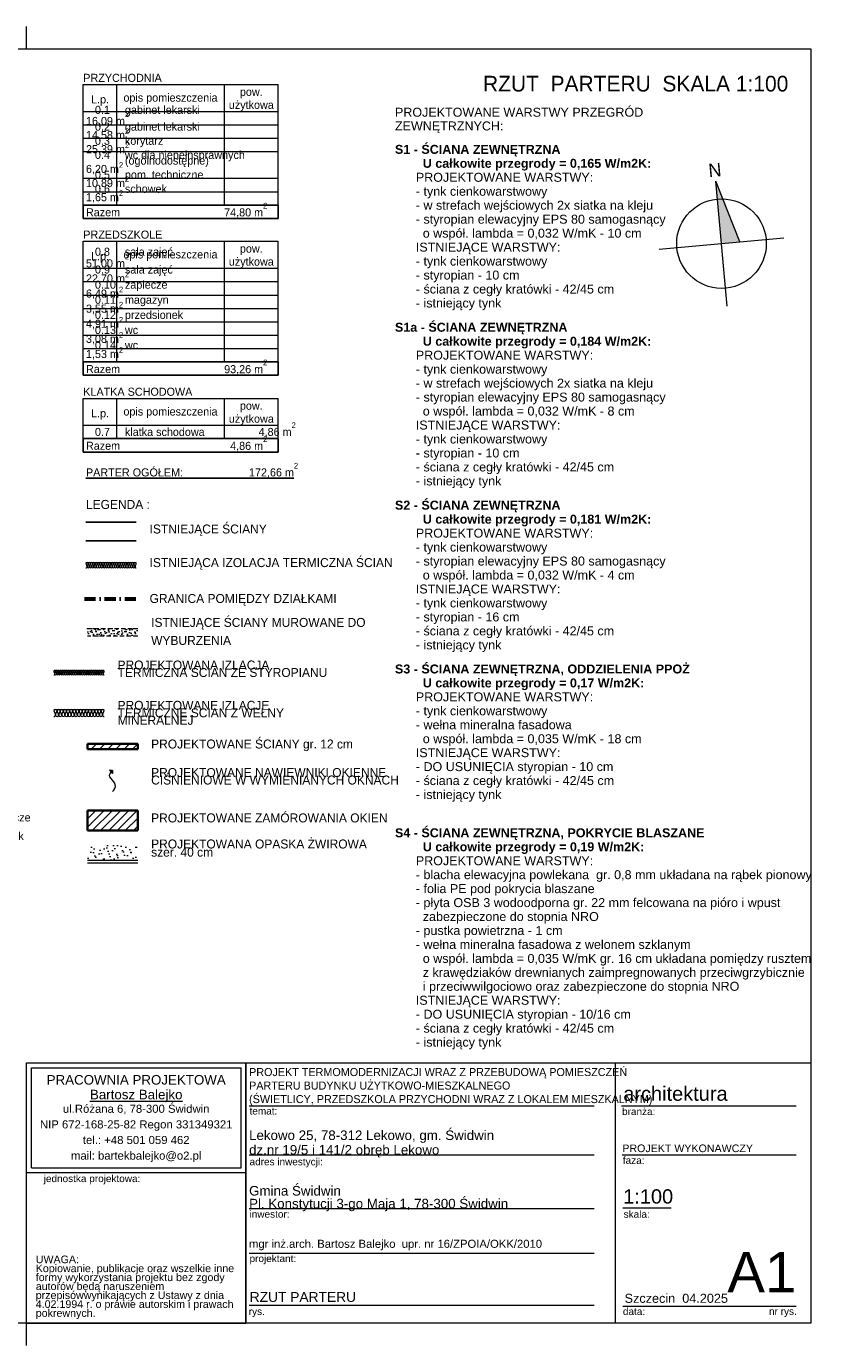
# Model space of a CAD drawing. Extents: x -613240 to -325500, y -25863 to 152403.
# Tile 122 of 254: x -412394 to -394469, y 14953 to 44403. Entities that reach past the tile are written whole.
import ezdxf

# ---------------------------------------------------------------- set-up
doc = ezdxf.new("R2010")
doc.units = 0
doc.header["$MEASUREMENT"] = 0
doc.linetypes.add('Krawędzie ukryte', pattern=[150, 100, -50])
doc.linetypes.add('Kreski i kropki', pattern=[450, 250, -100, 0, -100])
for name, color, linetype in [('A-Okna', 7, 'Continuous'), ('Arch ocieplenie', 7, 'Continuous'), ('Arch zmurowania', 7, 'Continuous'), ('Inwent Izolacje', 7, 'Continuous')]:
    doc.layers.add(name, color=color, linetype=linetype)
for name, color, linetype, lineweight, true_color in [('A-Okna_Nr_Pióra__9', 7, 'Continuous', 13, 0x3dad99), ('Arch ocieplenie_Nr_Pióra__44', 7, 'Continuous', 13, 0x029e21), ('Arch ocieplenie_Nr_Pióra__9', 7, 'Continuous', 13, 0x3dad99), ('Arch okna_Nr_Pióra__82', 7, 'Continuous', 20, 0xaaaaaa), ('Arch wyburzenia_Nr_Pióra__2', 7, 'Continuous', 13, 0x7f7f7f), ('Arch wykończenie_Nr_Pióra__3', 7, 'Continuous', 18, 0xff6600), ('Inwent Izolacje_Nr_Pióra__2', 7, 'Continuous', 13, 0x7f7f7f), ('INWENT.ŚCIANY_Nr_Pióra__2', 7, 'Continuous', 13, 0x7f7f7f)]:
    doc.layers.add(name, color=color, linetype=linetype, lineweight=lineweight, true_color=true_color)
for name, color, linetype, lineweight in [('Arch opisy_Nr_Pióra__1', 7, 'Continuous', 25), ('Arch opisy_Nr_Pióra__21', 7, 'Continuous', 9), ('Arch opisy_Nr_Pióra__5', 7, 'Continuous', 13), ('Arch opisy_Nr_Pióra__95', 6, 'Continuous', 13), ('ARCH TABELA_Nr_Pióra__1', 7, 'Continuous', 25), ('ARCH TABELA_Nr_Pióra__21', 7, 'Continuous', 9), ('ARCH TABELA_Nr_Pióra__7', 7, 'Continuous', 13), ('Arch tabelki_Nr_Pióra__21', 7, 'Continuous', 9), ('Arch teren_Nr_Pióra__5', 7, 'Continuous', 13), ('arch wypelnienia_Nr_Pióra__21', 7, 'Continuous', 9), ('Arch zmurowania_Nr_Pióra__21', 7, 'Continuous', 9), ('Arch zmurowania_Nr_Pióra__27', 7, 'Continuous', 35), ('INWENT KONST. DREWNIANA_Nr_Pióra__20', 1, 'Continuous', 60), ('INWENT OPISY_Nr_Pióra__21', 7, 'Continuous', 9), ('INWENT.ŚCIANY_Nr_Pióra__1', 7, 'Continuous', 25)]:
    doc.layers.add(name, color=color, linetype=linetype, lineweight=lineweight)
doc.styles.add('GENERATED_STYLE_10', font='arial.ttf')
doc.styles.add('GENERATED_STYLE_4', font='txt')
doc.styles.add('GENERATED_STYLE_5', font='txt')
doc.styles.add('GENERATED_STYLE_6', font='txt')
doc.styles.add('GENERATED_STYLE_7', font='arial.ttf')
doc.styles.add('GENERATED_STYLE_8', font='arial.ttf')
doc.styles.add('GENERATED_STYLE_9', font='arial.ttf')
doc.dimstyles.new('GENERATED_STYLE__9', dxfattribs={"dimtxt": 0.18, "dimasz": 109.44, "dimexe": 0.18, "dimexo": 0.0625, "dimgap": 0.09, "dimtad": 0, "dimtih": 1, "dimtoh": 1, "dimdec": 4, "dimzin": 0, "dimdsep": 46, "dimcen": 0.09, "dimadec": 0, "dimazin": 0, "dimtfac": 1, "dimtdec": 4, "dimtmove": 0, "dimatfit": 3, "dimldrblk": 'ARROWHEAD_11', "dimfxl": 0, "dimtolj": 1, "dimtzin": 0, "dimarcsym": 0})
pattern_1 = [(45, (0, 0), (-91.92388, 91.92388), [])]

# ---------------------------------------------------------------- blocks, each defined once
blk = doc.blocks.new('Izolacja cieplna 14_1', base_point=(-411779, 28995))
at = {"layer": 'Arch ocieplenie_Nr_Pióra__44', "linetype": 'Continuous'}
for p, q in [((-411777, 29108), (-411747, 29043)), ((-411742, 29043), (-411712, 29108)), ((-411707, 29108), (-411677, 29043)), ((-411672, 29043), (-411642, 29108)), ((-411637, 29108), (-411607, 29043)), ((-411602, 29043), (-411572, 29108)), ((-411567, 29108), (-411537, 29043)), ((-411532, 29043), (-411502, 29108)), ((-411497, 29108), (-411467, 29043)), ((-411462, 29043), (-411432, 29108)), ((-411427, 29108), (-411397, 29043)), ((-411392, 29043), (-411362, 29108)), ((-411357, 29108), (-411327, 29043)), ((-411322, 29043), (-411292, 29108)), ((-411287, 29108), (-411257, 29043)), ((-411252, 29043), (-411222, 29108)), ((-411217, 29108), (-411187, 29043)), ((-411182, 29043), (-411152, 29108)), ((-411147, 29108), (-411117, 29043)), ((-411112, 29043), (-411082, 29108)), ((-411077, 29108), (-411047, 29043)), ((-411042, 29043), (-411012, 29108)), ((-411007, 29108), (-410977, 29043)), ((-410972, 29043), (-410942, 29108)), ((-410937, 29108), (-410907, 29043)), ((-410902, 29043), (-410872, 29108)), ((-410867, 29108), (-410837, 29043)), ((-410832, 29043), (-410802, 29108)), ((-410797, 29108), (-410767, 29043)), ((-410762, 29043), (-410732, 29108)), ((-410727, 29108), (-410697, 29043)), ((-410692, 29043), (-410662, 29108))]:
    blk.add_line(p, q, dxfattribs=at)
for centre, start_param, end_param in [((-411744, 29121), 5.870392, 9.837571), ((-411674, 29121), 5.870392, 9.837571), ((-411604, 29121), 5.870392, 9.837571), ((-411534, 29121), 5.870392, 9.837571), ((-411464, 29121), 5.870392, 9.837571), ((-411394, 29121), 5.870392, 9.837571), ((-411324, 29121), 5.870392, 9.837571), ((-411254, 29121), 5.870392, 9.837571), ((-411184, 29121), 5.870392, 9.837571), ((-411114, 29121), 5.870392, 9.837571), ((-411044, 29121), 5.870392, 9.837571), ((-410974, 29121), 5.870392, 9.837571), ((-410904, 29121), 5.870392, 9.837571), ((-410834, 29121), 5.870392, 9.837571), ((-410764, 29121), 5.870392, 9.837571), ((-410694, 29121), 5.870392, 9.837571), ((-411779, 29029), 4.712389, 6.695979), ((-411709, 29029), 2.7288, 6.695979), ((-411639, 29029), 2.7288, 6.695979), ((-411569, 29029), 2.7288, 6.695979), ((-411499, 29029), 2.7288, 6.695979), ((-411429, 29029), 2.7288, 6.695979), ((-411359, 29029), 2.7288, 6.695979), ((-411289, 29029), 2.7288, 6.695979), ((-411219, 29029), 2.7288, 6.695979), ((-411149, 29029), 2.7288, 6.695979), ((-411079, 29029), 2.7288, 6.695979), ((-411009, 29029), 2.7288, 6.695979), ((-410939, 29029), 2.7288, 6.695979), ((-410869, 29029), 2.7288, 6.695979), ((-410799, 29029), 2.7288, 6.695979), ((-410729, 29029), 2.7288, 6.695979), ((-410659, 29029), 2.7288, 4.712389)]:
    blk.add_ellipse(centre, major_axis=(35, 0), ratio=0.97225, start_param=start_param, end_param=end_param, dxfattribs=at)
blk = doc.blocks.new('Izolacja cieplna 14_2', base_point=(-411779, 29925))
at = {"layer": 'Arch ocieplenie_Nr_Pióra__9', "linetype": 'Continuous'}
for p, q in [((-411778, 29996), (-411760, 29955)), ((-411756, 29955), (-411738, 29996)), ((-411735, 29996), (-411717, 29955)), ((-411713, 29955), (-411695, 29996)), ((-411692, 29996), (-411674, 29955)), ((-411670, 29955), (-411652, 29996)), ((-411648, 29996), (-411631, 29955)), ((-411627, 29955), (-411609, 29996)), ((-411605, 29996), (-411587, 29955)), ((-411584, 29955), (-411566, 29996)), ((-411562, 29996), (-411544, 29955)), ((-411541, 29955), (-411523, 29996)), ((-411519, 29996), (-411501, 29955)), ((-411498, 29955), (-411480, 29996)), ((-411476, 29996), (-411458, 29955)), ((-411455, 29955), (-411437, 29996)), ((-411433, 29996), (-411415, 29955)), ((-411412, 29955), (-411394, 29996)), ((-411390, 29996), (-411372, 29955)), ((-411368, 29955), (-411351, 29996)), ((-411347, 29996), (-411329, 29955)), ((-411325, 29955), (-411307, 29996)), ((-411304, 29996), (-411286, 29955)), ((-411282, 29955), (-411264, 29996)), ((-411261, 29996), (-411243, 29955)), ((-411239, 29955), (-411221, 29996)), ((-411218, 29996), (-411200, 29955)), ((-411196, 29955), (-411178, 29996)), ((-411175, 29996), (-411157, 29955)), ((-411153, 29955), (-411135, 29996)), ((-411132, 29996), (-411114, 29955)), ((-411110, 29955), (-411092, 29996)), ((-411088, 29996), (-411071, 29955)), ((-411067, 29955), (-411049, 29996)), ((-411045, 29996), (-411027, 29955)), ((-411024, 29955), (-411006, 29996)), ((-411002, 29996), (-410984, 29955)), ((-410981, 29955), (-410963, 29996)), ((-410959, 29996), (-410941, 29955)), ((-410938, 29955), (-410920, 29996)), ((-410916, 29996), (-410898, 29955)), ((-410895, 29955), (-410877, 29996)), ((-410873, 29996), (-410855, 29955)), ((-410852, 29955), (-410834, 29996)), ((-410830, 29996), (-410812, 29955)), ((-410808, 29955), (-410791, 29996)), ((-410787, 29996), (-410769, 29955)), ((-410765, 29955), (-410747, 29996)), ((-410744, 29996), (-410726, 29955)), ((-410722, 29955), (-410704, 29996)), ((-410701, 29996), (-410683, 29955)), ((-410679, 29955), (-410661, 29996))]:
    blk.add_line(p, q, dxfattribs=at)
for centre, start_param, end_param in [((-411758, 30004), 5.870392, 9.837571), ((-411779, 29947), 4.712389, 6.695979), ((-411736, 29947), 2.7288, 6.695979), ((-411715, 30004), 5.870392, 9.837571), ((-411693, 29947), 2.7288, 6.695979), ((-411672, 30004), 5.870392, 9.837571), ((-411650, 29947), 2.7288, 6.695979), ((-411629, 30004), 5.870392, 9.837571), ((-411607, 29947), 2.7288, 6.695979), ((-411586, 30004), 5.870392, 9.837571), ((-411564, 29947), 2.7288, 6.695979), ((-411543, 30004), 5.870392, 9.837571), ((-411521, 29947), 2.7288, 6.695979), ((-411499, 30004), 5.870392, 9.837571), ((-411478, 29947), 2.7288, 6.695979), ((-411456, 30004), 5.870392, 9.837571), ((-411435, 29947), 2.7288, 6.695979), ((-411413, 30004), 5.870392, 9.837571), ((-411392, 29947), 2.7288, 6.695979), ((-411370, 30004), 5.870392, 9.837571), ((-411349, 29947), 2.7288, 6.695979), ((-411327, 30004), 5.870392, 9.837571), ((-411306, 29947), 2.7288, 6.695979), ((-411284, 30004), 5.870392, 9.837571), ((-411263, 29947), 2.7288, 6.695979), ((-411241, 30004), 5.870392, 9.837571), ((-411219, 29947), 2.7288, 6.695979), ((-411198, 30004), 5.870392, 9.837571), ((-411176, 29947), 2.7288, 6.695979), ((-411155, 30004), 5.870392, 9.837571), ((-411133, 29947), 2.7288, 6.695979), ((-411112, 30004), 5.870392, 9.837571), ((-411090, 29947), 2.7288, 6.695979), ((-411069, 30004), 5.870392, 9.837571), ((-411047, 29947), 2.7288, 6.695979), ((-411026, 30004), 5.870392, 9.837571), ((-411004, 29947), 2.7288, 6.695979), ((-410983, 30004), 5.870392, 9.837571), ((-410961, 29947), 2.7288, 6.695979), ((-410939, 30004), 5.870392, 9.837571), ((-410918, 29947), 2.7288, 6.695979), ((-410896, 30004), 5.870392, 9.837571), ((-410875, 29947), 2.7288, 6.695979), ((-410853, 30004), 5.870392, 9.837571), ((-410832, 29947), 2.7288, 6.695979), ((-410810, 30004), 5.870392, 9.837571), ((-410789, 29947), 2.7288, 6.695979), ((-410767, 30004), 5.870392, 9.837571), ((-410746, 29947), 2.7288, 6.695979), ((-410724, 30004), 5.870392, 9.837571), ((-410703, 29947), 2.7288, 6.695979), ((-410681, 30004), 5.870392, 9.837571), ((-410659, 29947), 2.7288, 4.712389)]:
    blk.add_ellipse(centre, major_axis=(21.5, 0), ratio=0.987434, start_param=start_param, end_param=end_param, dxfattribs=at)
blk = doc.blocks.new('Ściana_1', base_point=(-411029, 28325))
at = {"layer": 'Arch zmurowania_Nr_Pióra__21', "linetype": 'Continuous'}
h = blk.add_hatch(dxfattribs=at)
h.set_pattern_fill('Common_Brick', color=256, style=0, pattern_type=2)
h.set_pattern_definition(pattern_1)
h.paths.add_polyline_path([(-411029, 28265), (-409909, 28265), (-409909, 28385), (-411029, 28385)], flags=0)
at = {"layer": 'Arch zmurowania_Nr_Pióra__27', "linetype": 'Continuous'}
for p, q in [((-409909, 28385), (-411029, 28385)), ((-411029, 28385), (-411029, 28265)), ((-409909, 28265), (-409909, 28385)), ((-411029, 28265), (-409909, 28265))]:
    blk.add_line(p, q, dxfattribs=at)
blk = doc.blocks.new('Ściana_7', base_point=(-411029, 26675))
at = {"layer": 'Arch zmurowania_Nr_Pióra__21', "linetype": 'Continuous'}
h = blk.add_hatch(dxfattribs=at)
h.set_pattern_fill('Common_Brick', color=256, style=0, pattern_type=2)
h.set_pattern_definition(pattern_1)
h.paths.add_polyline_path([(-411029, 26450), (-409909, 26450), (-409909, 26900), (-411029, 26900)], flags=0)
at = {"layer": 'Arch zmurowania_Nr_Pióra__27', "linetype": 'Continuous'}
for p, q in [((-409909, 26900), (-411029, 26900)), ((-411029, 26900), (-411029, 26450)), ((-409909, 26450), (-409909, 26900)), ((-411029, 26450), (-409909, 26450))]:
    blk.add_line(p, q, dxfattribs=at)
blk = doc.blocks.new('Izolacja cieplna 14_282', base_point=(-411064, 32315))
at = {"layer": 'Inwent Izolacje_Nr_Pióra__2', "linetype": 'Continuous'}
for p, q in [((-411062, 32400), (-411041, 32351)), ((-411037, 32351), (-411016, 32400)), ((-411011, 32400), (-410990, 32351)), ((-410986, 32351), (-410965, 32400)), ((-410961, 32400), (-410939, 32351)), ((-410935, 32351), (-410914, 32400)), ((-410910, 32400), (-410888, 32351)), ((-410884, 32351), (-410863, 32400)), ((-410859, 32400), (-410838, 32351)), ((-410833, 32351), (-410812, 32400)), ((-410808, 32400), (-410787, 32351)), ((-410782, 32351), (-410761, 32400)), ((-410757, 32400), (-410736, 32351)), ((-410731, 32351), (-410710, 32400)), ((-410706, 32400), (-410685, 32351)), ((-410681, 32351), (-410659, 32400)), ((-410655, 32400), (-410634, 32351)), ((-410630, 32351), (-410608, 32400)), ((-410604, 32400), (-410583, 32351)), ((-410579, 32351), (-410558, 32400)), ((-410553, 32400), (-410532, 32351)), ((-410528, 32351), (-410507, 32400)), ((-410502, 32400), (-410481, 32351)), ((-410477, 32351), (-410456, 32400)), ((-410451, 32400), (-410430, 32351)), ((-410426, 32351), (-410405, 32400)), ((-410401, 32400), (-410379, 32351)), ((-410375, 32351), (-410354, 32400)), ((-410350, 32400), (-410328, 32351)), ((-410324, 32351), (-410303, 32400)), ((-410299, 32400), (-410278, 32351)), ((-410273, 32351), (-410252, 32400)), ((-410248, 32400), (-410227, 32351)), ((-410222, 32351), (-410201, 32400)), ((-410197, 32400), (-410176, 32351)), ((-410171, 32351), (-410150, 32400)), ((-410146, 32400), (-410125, 32351)), ((-410121, 32351), (-410099, 32400)), ((-410095, 32400), (-410074, 32351)), ((-410070, 32351), (-410048, 32400)), ((-410044, 32400), (-410023, 32351)), ((-410019, 32351), (-409998, 32400)), ((-409993, 32400), (-409972, 32351)), ((-409968, 32351), (-409947, 32400))]:
    blk.add_line(p, q, dxfattribs=at)
for centre, start_param, end_param in [((-411039, 32410), 4.299595, 8.266775), ((-410988, 32410), 4.299595, 8.266775), ((-410937, 32410), 4.299595, 8.266775), ((-410886, 32410), 4.299595, 8.266775), ((-410835, 32410), 4.299595, 8.266775), ((-410784, 32410), 4.299595, 8.266775), ((-410734, 32410), 4.299595, 8.266775), ((-410683, 32410), 4.299595, 8.266775), ((-410632, 32410), 4.299595, 8.266775), ((-410581, 32410), 4.299595, 8.266775), ((-410530, 32410), 4.299595, 8.266775), ((-410479, 32410), 4.299595, 8.266775), ((-410428, 32410), 4.299595, 8.266775), ((-410377, 32410), 4.299595, 8.266775), ((-410326, 32410), 4.299595, 8.266775), ((-410275, 32410), 4.299595, 8.266775), ((-410224, 32410), 4.299595, 8.266775), ((-410174, 32410), 4.299595, 8.266775), ((-410123, 32410), 4.299595, 8.266775), ((-410072, 32410), 4.299595, 8.266775), ((-410021, 32410), 4.299595, 8.266775), ((-409970, 32410), 4.299595, 8.266775), ((-411064, 32341), 3.141593, 5.125182), ((-411014, 32341), 1.158004, 5.125183), ((-410963, 32341), 1.158004, 5.125183), ((-410912, 32341), 1.158004, 5.125183), ((-410861, 32341), 1.158004, 5.125183), ((-410810, 32341), 1.158004, 5.125183), ((-410759, 32341), 1.158004, 5.125183), ((-410708, 32341), 1.158004, 5.125183), ((-410657, 32341), 1.158004, 5.125183), ((-410606, 32341), 1.158004, 5.125183), ((-410555, 32341), 1.158004, 5.125183), ((-410504, 32341), 1.158004, 5.125183), ((-410454, 32341), 1.158004, 5.125183), ((-410403, 32341), 1.158004, 5.125183), ((-410352, 32341), 1.158004, 5.125183), ((-410301, 32341), 1.158004, 5.125183), ((-410250, 32341), 1.158004, 5.125183), ((-410199, 32341), 1.158004, 5.125183), ((-410148, 32341), 1.158004, 5.125183), ((-410097, 32341), 1.158004, 5.125183), ((-410046, 32341), 1.158004, 5.125183), ((-409995, 32341), 1.158004, 5.125183), ((-409944, 32341), 1.158004, 3.141593)]:
    blk.add_ellipse(centre, major_axis=(0, 25.5), ratio=0.997382, start_param=start_param, end_param=end_param, dxfattribs=at)
blk = doc.blocks.new('Krzywa_5', base_point=(-410469, 27325))
at = {"layer": 'A-Okna_Nr_Pióra__9', "linetype": 'Continuous'}
blk.add_hatch(color=256, dxfattribs=at).paths.add_polyline_path([(-410469, 27795), (-410470, 27725), (-410540, 27796)], flags=0)
for p, q in [((-410469, 27795), (-410540, 27796)), ((-410470, 27725), (-410540, 27796)), ((-410469, 27795), (-410470, 27725))]:
    blk.add_line(p, q, dxfattribs=at)
at = {"layer": 'A-Okna_Nr_Pióra__9', "linetype": 'Continuous', "flags": 128}
blk.add_lwpolyline([(-410469, 27325), (-410440, 27356), (-410419, 27391), (-410407, 27436), (-410409, 27474), (-410422, 27511), (-410469, 27575), (-410529, 27649), (-410536, 27681), (-410532, 27711), (-410505, 27760)], dxfattribs=at)
blk = doc.blocks.new('ARROWHEAD_11')
at = {"color": 0, "linetype": 'Continuous', "lineweight": 0}
blk.add_line((0, 0), (-1, 0), dxfattribs=at)
at = {"color": 0, "linetype": 'Continuous', "lineweight": 0, "const_width": 0.25, "flags": 128}
blk.add_lwpolyline([(-0.125, 0, 1), (0.125, 0, 1)], format="xyb", close=True, dxfattribs=at)

msp = doc.modelspace()

# ---------------------------------------------------------------- hatches: boundary and pattern name
at = {"layer": 'Arch okna_Nr_Pióra__82', "linetype": 'Continuous'}
h = msp.add_hatch(dxfattribs=at)
h.set_pattern_fill('Render', color=256, style=0, pattern_type=2)
h.set_pattern_definition([(45, (0, 350), (-111.36932, 111.36932), [0, -105, 0, -157.5]), (110, (350, 350), (148.00159, 53.86817), [0, -77, 0, -133])])
h.paths.add_polyline_path([(-409909.5, 26125.5), (-411029.5, 26125.5), (-411029.5, 25785.5), (-409909.5, 25785.5)], flags=0)
at = {"layer": 'Arch wyburzenia_Nr_Pióra__2', "linetype": 'Continuous'}
h = msp.add_hatch(dxfattribs=at)
h.set_pattern_fill('Cut_Stone', color=256, style=0, pattern_type=2)
h.set_pattern_definition([(45, (0, 200), (-63.63961, 63.63961), [0, -60, 0, -90]), (110, (200, 200), (84.572336, 30.781813), [0, -44, 0, -76])])
h.paths.add_polyline_path([(-411029.5, 30790.5), (-409909.5, 30790.5), (-409909.5, 30960.5), (-411029.5, 30960.5)], flags=0)
at = {"layer": 'arch wypelnienia_Nr_Pióra__21', "linetype": 'Continuous'}
msp.add_hatch(color=256, dxfattribs=at).paths.add_polyline_path([(-397006.5, 40948.5), (-396472.6, 39590.9), (-396880.9, 39554.2)], flags=0)

# ---------------------------------------------------------------- linework, layer by layer
at = {"layer": 'Arch opisy_Nr_Pióra__1', "linetype": 'Continuous'}
for p, q in [((-411124.5, 40413.1), (-411124.5, 40113.1)), ((-411124.5, 40413.1), (-406774.5, 40413.1)), ((-406774.5, 40413.1), (-406774.5, 40113.1)), ((-411124.5, 40113.1), (-406774.5, 40113.1)), ((-411124.5, 36913.1), (-411124.5, 36613.1)), ((-411124.5, 36913.1), (-406774.5, 36913.1)), ((-406774.5, 36913.1), (-406774.5, 36613.1)), ((-411124.5, 36613.1), (-406774.5, 36613.1)), ((-411124.5, 35200.8), (-411124.5, 34900.8)), ((-411124.5, 35200.8), (-406774.5, 35200.8)), ((-406774.5, 35200.8), (-406774.5, 34900.8)), ((-411124.5, 34900.8), (-406774.5, 34900.8))]:
    msp.add_line(p, q, dxfattribs=at)
at = {"layer": 'Arch opisy_Nr_Pióra__21', "linetype": 'Continuous'}
for p, q in [((-411124.5, 43106.1), (-406774.5, 43106.1)), ((-411124.5, 40413.1), (-411124.5, 43106.1)), ((-410374.5, 40413.1), (-410374.5, 43106.1)), ((-407974.5, 40413.1), (-407974.5, 43106.1)), ((-406774.5, 40413.1), (-406774.5, 43106.1)), ((-411124.5, 42506.1), (-406774.5, 42506.1)), ((-411124.5, 42206.1), (-406774.5, 42206.1)), ((-411124.5, 41906.1), (-406774.5, 41906.1)), ((-411124.5, 41607.8), (-406774.5, 41607.8)), ((-411124.5, 41011.4), (-406774.5, 41011.4)), ((-411124.5, 40711.4), (-406774.5, 40711.4)), ((-411124.5, 39606.1), (-406774.5, 39606.1)), ((-411124.5, 36913.1), (-411124.5, 39606.1)), ((-410374.5, 36913.1), (-410374.5, 39606.1)), ((-407974.5, 36913.1), (-407974.5, 39606.1)), ((-406774.5, 36913.1), (-406774.5, 39606.1)), ((-411124.5, 39006.1), (-406774.5, 39006.1)), ((-411124.5, 38706.1), (-406774.5, 38706.1)), ((-411124.5, 38406.1), (-406774.5, 38406.1)), ((-411124.5, 38106.1), (-407974.5, 38106.1)), ((-407974.5, 38106.1), (-406774.5, 38106.1)), ((-411124.5, 37807.8), (-406774.5, 37807.8)), ((-411124.5, 37511.4), (-406774.5, 37511.4)), ((-411124.5, 37211.4), (-406774.5, 37211.4)), ((-411124.5, 36099.1), (-406774.5, 36099.1)), ((-411124.5, 35200.8), (-411124.5, 36099.1)), ((-410374.5, 35200.8), (-410374.5, 36099.1)), ((-407974.5, 35200.8), (-407974.5, 36099.1)), ((-406774.5, 35200.8), (-406774.5, 36099.1)), ((-411124.5, 35499.1), (-406774.5, 35499.1)), ((-411124.5, 35499.1), (-406774.5, 35499.1))]:
    msp.add_line(p, q, dxfattribs=at)
at = {"layer": 'ARCH TABELA_Nr_Pióra__21', "linetype": 'Continuous'}
for p, q in [((-412389.9, 43902.6), (-412389.9, 44402.6)), ((-412389.9, 43902.6), (-412389.9, 44402.6)), ((-435639.9, 43902.6), (-394889.9, 43902.6)), ((-394889.9, 43902.6), (-394889.9, 15452.6)), ((-396755.4, 38159.8), (-397006.5, 40948.5)), ((-396472.6, 39590.9), (-397006.5, 40948.5)), ((-398275.3, 39428.6), (-395486.6, 39679.7)), ((-412389.9, 15452.6), (-412389.9, 21263.8)), ((-412389.9, 21263.8), (-407496.3, 21263.8)), ((-412389.9, 18817), (-412389.9, 21263.8)), ((-412389.9, 21263.8), (-394889.9, 21263.8)), ((-407496.3, 21263.8), (-407496.3, 15452.6)), ((-407496.3, 18817), (-407496.3, 21263.8)), ((-399251.6, 21263.8), (-399251.6, 15452.6)), ((-394889.9, 21263.8), (-394889.9, 15452.6)), ((-412283.6, 18923.4), (-412283.6, 21157.4)), ((-412283.6, 21157.4), (-407602.7, 21157.4)), ((-407602.7, 18923.4), (-407602.7, 21157.4)), ((-407496.3, 15452.6), (-407496.3, 20863.8)), ((-407424.1, 20307.4), (-399724.3, 20307.4)), ((-399112.3, 20307.4), (-395213, 20307.4)), ((-407424.1, 19213.8), (-399724.3, 19213.8)), ((-399094.9, 19213.8), (-395213, 19213.8)), ((-412283.6, 18923.4), (-407602.7, 18923.4)), ((-412389.9, 18817), (-407496.3, 18817)), ((-407424.1, 18013.8), (-399724.3, 18013.8)), ((-399083.1, 18031.1), (-398003.4, 18031.1)), ((-407424.1, 17013.8), (-399724.3, 17013.8)), ((-407424.1, 15852.6), (-399724.3, 15852.6)), ((-399083.1, 15835), (-396801.3, 15835)), ((-396801.3, 15835), (-395213, 15835)), ((-394889.9, 15452.6), (-435639.9, 15452.6)), ((-412389.9, 15452.6), (-407496.3, 15452.6)), ((-412389.9, 14952.6), (-412389.9, 15452.6)), ((-394889.9, 15452.6), (-407496.3, 15452.6))]:
    msp.add_line(p, q, dxfattribs=at)
msp.add_circle((-396880.9, 39554.2), 1000, dxfattribs=at)
at = {"layer": 'Arch teren_Nr_Pióra__5', "linetype": 'Continuous'}
for p, q in [((-409909.5, 25785.5), (-411029.5, 25785.5)), ((-409909.5, 25725.5), (-411029.5, 25725.5))]:
    msp.add_line(p, q, dxfattribs=at)
at = {"layer": 'Arch wykończenie_Nr_Pióra__3', "linetype": 'Continuous'}
for p, q in [((-411779.5, 30025.5), (-410659.5, 30025.5)), ((-411779.5, 29155.5), (-410659.5, 29155.5))]:
    msp.add_line(p, q, dxfattribs=at)
at = {"layer": 'INWENT KONST. DREWNIANA_Nr_Pióra__20', "linetype": 'Kreski i kropki'}
msp.add_line((-411099.5, 31625.5), (-409909.5, 31625.5), dxfattribs=at)
at = {"layer": 'INWENT.ŚCIANY_Nr_Pióra__1', "linetype": 'Continuous'}
for p, q in [((-411064.5, 33335.5), (-409944.5, 33335.5)), ((-409944.5, 32915.5), (-411064.5, 32915.5))]:
    msp.add_line(p, q, dxfattribs=at)
at = {"layer": 'INWENT.ŚCIANY_Nr_Pióra__2', "linetype": 'Continuous'}
msp.add_line((-411064.5, 32435.5), (-409944.5, 32435.5), dxfattribs=at)
at = {"layer": 'INWENT.ŚCIANY_Nr_Pióra__2', "linetype": 'Krawędzie ukryte'}
for p, q in [((-411029.5, 30960.5), (-409909.5, 30960.5)), ((-409909.5, 30790.5), (-411029.5, 30790.5))]:
    msp.add_line(p, q, dxfattribs=at)

# ---------------------------------------------------------------- block references
at = {"layer": 'A-Okna', "color": 135, "linetype": 'Continuous', "lineweight": 13, "true_color": 0x3dad99}
msp.add_blockref('Krzywa_5', (-410469.5, 27324.9), dxfattribs=at)
at = {"layer": 'Arch ocieplenie', "color": 104, "linetype": 'Continuous', "lineweight": 13, "true_color": 0x029e21}
for name, p in [('Izolacja cieplna 14_2', (-411779.5, 29925.5)), ('Izolacja cieplna 14_1', (-411779.5, 28995.5))]:
    msp.add_blockref(name, p, dxfattribs=at)
at = {"layer": 'Arch zmurowania'}
for name, p in [('Ściana_1', (-411029.5, 28325.5)), ('Ściana_7', (-411029.5, 26675.5))]:
    msp.add_blockref(name, p, dxfattribs=at)
at = {"layer": 'Inwent Izolacje', "color": 104, "linetype": 'Continuous', "lineweight": 13, "true_color": 0x029e21}
msp.add_blockref('Izolacja cieplna 14_282', (-411064.5, 32315.5), dxfattribs=at)

# ---------------------------------------------------------------- texts
at = {"layer": 'Arch opisy_Nr_Pióra__1', "linetype": 'Continuous', "char_height": 180}
for s, insert, attachment_point, style in [('{PRZYCHODNIA}', (-411124.5, 43161.3), 7, 'GENERATED_STYLE_5'), ('{L.p.}', (-410749.5, 42629), 8, 'GENERATED_STYLE_5'), ('{opis pomieszczenia}', (-409178.1, 42668.3), 8, 'GENERATED_STYLE_5'), ('{Razem}', (-411064.5, 40161.2), 7, 'GENERATED_STYLE_5'), ('{74,80 m\\A1{\\H0.7x;\\S2^  ;}}', (-407017.2, 40127.2), 9, 'GENERATED_STYLE_5'), ('{PRZEDSZKOLE}', (-411124.5, 39661.2), 7, 'GENERATED_STYLE_5'), ('{L.p.}', (-410749.5, 39129), 8, 'GENERATED_STYLE_5'), ('{opis pomieszczenia}', (-409178.1, 39168.3), 8, 'GENERATED_STYLE_5'), ('{Razem}', (-411064.5, 36661.2), 7, 'GENERATED_STYLE_5'), ('{93,26 m\\A1{\\H0.7x;\\S2^  ;}}', (-407017.2, 36627.2), 9, 'GENERATED_STYLE_5'), ('{KLATKA SCHODOWA}', (-411124.5, 36154.1), 7, 'GENERATED_STYLE_5'), ('{L.p.}', (-410749.5, 35621.9), 8, 'GENERATED_STYLE_5'), ('{opis pomieszczenia}', (-409178.1, 35661.2), 8, 'GENERATED_STYLE_5'), ('{   0.7     klatka schodowa                  4,86 m\\A1{\\H0.7x;\\S2^  ;}   }', (-411064.5, 35226), 7, 'GENERATED_STYLE_4'), ('{Razem}', (-411064.5, 34948.9), 7, 'GENERATED_STYLE_5'), ('{4,86 m\\A1{\\H0.7x;\\S2^  ;}}', (-407017.2, 34914.9), 9, 'GENERATED_STYLE_5'), ('{\\LPARTER OGÓŁEM:                      172,66 m\\A1{\\H0.7x;\\S2^  ;}}', (-411064.5, 34322.6), 7, 'GENERATED_STYLE_5')]:
    msp.add_mtext(s, dxfattribs=dict(at, insert=insert, attachment_point=attachment_point, style=style))
for s, insert, width, attachment_point, line_spacing_factor, style in [('{   0.1     gabinet lekarski                   16,09 m\\A1{\\H0.7x;\\S2^  ;}\\P   0.2     gabinet lekarski                   14,58 m\\A1{\\H0.7x;\\S2^  ;}\\P   0.3     korytarz                               25,39 m\\A1{\\H0.7x;\\S2^  ;}   \\P   0.4     wc dla niepełnsprawnych\\P             (ogólnodostępne)                  6,20 m\\A1{\\H0.7x;\\S2^  ;}   \\P   0.5     pom. techniczne                  10,89 m\\A1{\\H0.7x;\\S2^  ;}   \\P   0.6     schowek                                1,65 m\\A1{\\H0.7x;\\S2^  ;}   }', (-411064.5, 40438.3), 4290, 7, 0.421326, 'GENERATED_STYLE_4'), ('{pow.\\Pużytkowa}', (-407374.5, 42507.4), 1200, 8, 0.967252, 'GENERATED_STYLE_5'), ('{   0.8     sala zajęć                            51,00 m\\A1{\\H0.7x;\\S2^  ;}\\P   0.9     sala zajęć                            22,70 m\\A1{\\H0.7x;\\S2^  ;}\\P   0.10   zaplecze                                6,49 m\\A1{\\H0.7x;\\S2^  ;}   \\P   0.11   magazyn                                3,55 m\\A1{\\H0.7x;\\S2^  ;}   \\P   0.12   przedsionek                           4,91 m\\A1{\\H0.7x;\\S2^  ;}   \\P   0.13   wc                                           3,08 m\\A1{\\H0.7x;\\S2^  ;}   \\P   0.14   wc                                           1,53 m\\A1{\\H0.7x;\\S2^  ;}}', (-411064.5, 36938.3), 4290, 7, 0.458179, 'GENERATED_STYLE_4'), ('{pow.\\Pużytkowa}', (-407374.5, 39007.4), 1200, 8, 0.967252, 'GENERATED_STYLE_5'), ('{pow.\\Pużytkowa}', (-407374.5, 35500.3), 1200, 8, 0.967252, 'GENERATED_STYLE_5')]:
    msp.add_mtext(s, dxfattribs=dict(at, insert=insert, width=width, attachment_point=attachment_point, line_spacing_factor=line_spacing_factor, style=style))
at = {"layer": 'Arch opisy_Nr_Pióra__21', "linetype": 'Continuous', "insert": (-395389.9, 43299.1), "char_height": 350, "attachment_point": 3, "style": 'GENERATED_STYLE_6'}
msp.add_mtext('{RZUT  PARTERU  SKALA 1:100}', dxfattribs=at)
at = {"layer": 'Arch opisy_Nr_Pióra__21', "linetype": 'Continuous', "insert": (-404168.5, 42586), "char_height": 200, "width": 9728.552, "attachment_point": 1, "line_spacing_factor": 0.918345, "style": 'GENERATED_STYLE_10'}
msp.add_mtext('{PROJEKTOWANE WARSTWY PRZEGRÓD \\PZEWNĘTRZNYCH:}', dxfattribs=at)
at = {"layer": 'Arch opisy_Nr_Pióra__5', "linetype": 'Continuous', "char_height": 200, "width": 9728.552, "attachment_point": 1, "style": 'GENERATED_STYLE_10'}
for s, insert, line_spacing_factor in [('\\A1;{\\fArial|b1|i0|c0|p38;S1 - ŚCIANA ZEWNĘTRZNA\\P        U całkowite przegrody = 0,165 W/m2K:\\P\\fArial|b0|i0|c0|p38;      PROJEKTOWANE WARSTWY:\\P      - tynk cienkowarstwowy\\P      - w strefach wejściowych 2x siatka na kleju\\P      - styropian elewacyjny EPS 80 samogasnący \\P        o współ. lambda = 0,032 W/mK - 10 cm  \\P      ISTNIEJĄCE WARSTWY:\\P      - tynk cienkowarstwowy\\P      - styropian - 10 cm \\P      - ściana z cegły kratówki - 42/45 cm\\P      - istniejący tynk}', (-404168.5, 41757.4), 0.935307), ('\\A1;{\\fArial|b1|i0|c0|p38;S1a - ŚCIANA ZEWNĘTRZNA\\P        U całkowite przegrody = 0,184 W/m2K:\\P\\fArial|b0|i0|c0|p38;      PROJEKTOWANE WARSTWY:\\P      - tynk cienkowarstwowy\\P      - w strefach wejściowych 2x siatka na kleju\\P      - styropian elewacyjny EPS 80 samogasnący \\P        o współ. lambda = 0,032 W/mK - 8 cm  \\P      ISTNIEJĄCE WARSTWY:\\P      - tynk cienkowarstwowy\\P      - styropian - 10 cm \\P      - ściana z cegły kratówki - 42/45 cm\\P      - istniejący tynk}', (-404168.5, 37786), 0.935307), ('\\A1;{\\fArial|b1|i0|c0|p38;S2 - ŚCIANA ZEWNĘTRZNA\\P        U całkowite przegrody = 0,181 W/m2K:\\P\\fArial|b0|i0|c0|p38;      PROJEKTOWANE WARSTWY:\\P      - tynk cienkowarstwowy\\P      - styropian elewacyjny EPS 80 samogasnący \\P        o współ. lambda = 0,032 W/mK - 4 cm  \\P      ISTNIEJĄCE WARSTWY:\\P      - tynk cienkowarstwowy\\P      - styropian - 16 cm \\P      - ściana z cegły kratówki - 42/45 cm\\P      - istniejący tynk}', (-404168.5, 33814.5), 0.935504), ('\\A1;{\\fArial|b1|i0|c0|p38;S3 - ŚCIANA ZEWNĘTRZNA, ODDZIELENIA PPOŻ\\P        U całkowite przegrody = 0,17 W/m2K:\\P\\fArial|b0|i0|c0|p38;      PROJEKTOWANE WARSTWY:\\P      - tynk cienkowarstwowy\\P      - wełna mineralna fasadowa \\P        o współ. lambda = 0,035 W/mK - 18 cm  \\P      ISTNIEJĄCE WARSTWY:\\P      - DO USUNIĘCIA styropian - 10 cm \\P      - ściana z cegły kratówki - 42/45 cm\\P      - istniejący tynk}', (-404168.5, 30157.4), 0.933892), ('\\A1;{\\fArial|b1|i0|c0|p38;S4 - ŚCIANA ZEWNĘTRZNA, POKRYCIE BLASZANE\\P        U całkowite przegrody = 0,19 W/m2K:\\P\\fArial|b0|i0|c0|p38;      PROJEKTOWANE WARSTWY:\\P      - blacha elewacyjna powlekana  gr. 0,8 mm układana na rąbek pionowy\\P      - folia PE pod pokrycia blaszane\\P      - płyta OSB 3 wodoodporna gr. 22 mm felcowana na pióro i wpust\\P        zabezpieczone do stopnia NRO\\P      - pustka powietrzna - 1 cm\\P      - wełna mineralna fasadowa z welonem szklanym\\P        o współ. lambda = 0,035 W/mK gr. 16 cm układana pomiędzy rusztem\\P        z krawędziaków drewnianych zaimpregnowanych przeciwgrzybicznie\\P        i przeciwwilgociowo oraz zabezpieczone do stopnia NRO \\P      ISTNIEJĄCE WARSTWY:\\P      - DO USUNIĘCIA styropian - 10/16 cm \\P      - ściana z cegły kratówki - 42/45 cm\\P      - istniejący tynk}', (-404168.5, 26500.2), 0.934447)]:
    msp.add_mtext(s, dxfattribs=dict(at, insert=insert, line_spacing_factor=line_spacing_factor))
at = {"layer": 'Arch opisy_Nr_Pióra__95', "linetype": 'Continuous', "char_height": 180, "attachment_point": 4, "style": 'GENERATED_STYLE_4'}
for s, insert, width in [('{naczynie wzbiorcze CWU}', (-414386.5, 26592.9), 2361.61), ('{zasobnik CWU}', (-413402.2, 26177.6), 1377.32)]:
    msp.add_mtext(s, dxfattribs=dict(at, insert=insert, width=width))
at = {"layer": 'ARCH TABELA_Nr_Pióra__1', "linetype": 'Continuous', "insert": (-407424.1, 20312.1), "char_height": 180, "attachment_point": 7, "line_spacing_factor": 1.005757, "style": 'GENERATED_STYLE_5'}
msp.add_mtext('{\\pt22543.2;PROJEKT TERMOMODERNIZACJI WRAZ Z PRZEBUDOWĄ POMIESZCZEŃ \\P\\pt22543.2;PARTERU BUDYNKU UŻYTKOWO-MIESZKALNEGO\\P\\pt22543.2;(ŚWIETLICY, PRZEDSZKOLA PRZYCHODNI WRAZ Z LOKALEM MIESZKALNYM)}', dxfattribs=at)
at = {"layer": 'ARCH TABELA_Nr_Pióra__1', "linetype": 'Continuous', "insert": (-407410.3, 16148), "char_height": 220, "attachment_point": 1, "style": 'GENERATED_STYLE_9'}
msp.add_mtext('{RZUT PARTERU}', dxfattribs=at)
at = {"layer": 'ARCH TABELA_Nr_Pióra__21', "linetype": 'Continuous', "insert": (-407424.1, 17952.5), "char_height": 212.766, "attachment_point": 7, "line_spacing_factor": 0.807442, "style": 'GENERATED_STYLE_7'}
msp.add_mtext('{Gmina Świdwin\\PPl. Konstytucji 3-go Maja 1, 78-300 Świdwin}', dxfattribs=at)
at = {"layer": 'ARCH TABELA_Nr_Pióra__7', "linetype": 'Continuous', "char_height": 212.766}
for s, insert, attachment_point, line_spacing_factor, style in [('{PRACOWNIA PROJEKTOWA\\P\\LBartosz Balejko}', (-409943.1, 20992.5), 2, 0.926719, 'GENERATED_STYLE_8'), ('{Lekowo 25, 78-312 Lekowo, gm. Świdwin\\Pdz.nr 19/5 i 141/2 obręb Lekowo}', (-407424.1, 19152.5), 7, 0.918867, 'GENERATED_STYLE_7')]:
    msp.add_mtext(s, dxfattribs=dict(at, insert=insert, attachment_point=attachment_point, line_spacing_factor=line_spacing_factor, style=style))
at = {"layer": 'ARCH TABELA_Nr_Pióra__7', "linetype": 'Continuous', "style": 'GENERATED_STYLE_7'}
for s, insert, char_height, attachment_point in [('{architektura}', (-399073.7, 20737.1), 319.16, 1), ('{temat:}', (-407413.4, 20270.9), 159.58, 1), ('{branża:}', (-399100.5, 20258.7), 159.58, 1), ('{PROJEKT WYKONAWCZY}', (-399094.9, 19442.1), 170, 1), ('{adres inwestycji:}', (-407413.4, 19137.6), 159.58, 1), ('{faza:}', (-399083.1, 19168.7), 159.58, 1), ('{jednostka projektowa:}', (-412007, 18762.4), 159.58, 1), ('{1:100}', (-399075.8, 18442.4), 319.16, 1), ('{inwestor:}', (-407413.4, 17968.7), 159.58, 1), ('{skala:}', (-399065.4, 17966.8), 159.58, 1), ('{mgr inż.arch. Bartosz Balejko  upr. nr 16/ZPOIA/OKK/2010}', (-407426.3, 17315.7), 180, 1), ('{projektant:}', (-407413.4, 16977.3), 159.58, 1), ('{A1}', (-395213, 17043.6), 900, 3), ('{Szczecin  04.2025}', (-399044.4, 16110), 202.128, 1), ('{rys.}', (-407431.3, 15795.5), 159.58, 1), ('{data:}', (-399081.7, 15795.5), 159.58, 1), ('{nr rys.}', (-395820.9, 15798.5), 159.58, 1)]:
    msp.add_mtext(s, dxfattribs=dict(at, insert=insert, char_height=char_height, attachment_point=attachment_point))
for s, insert, char_height, width, attachment_point, line_spacing_factor in [('{ul.Różana 6, 78-300 Świdwin\\PNIP 672-168-25-82 Regon 331349321\\Ptel.: +48 501 059 462\\Pmail: bartekbalejko@o2.pl}', (-409943.1, 20330.5), 180.852, 4680.851, 2, 1.156383), ('{UWAGA:\\PKopiowanie, publikacje oraz wszelkie inne formy wykorzystania projektu bez zgody autorów będą naruszeniem przepisówwynikających z Ustawy z dnia 4.02.1994 r. o prawie autorskim i prawach pokrewnych.}', (-412184.8, 16962.4), 170.2128, 4483.408, 1, 0.703415)]:
    msp.add_mtext(s, dxfattribs=dict(at, insert=insert, char_height=char_height, width=width, attachment_point=attachment_point, line_spacing_factor=line_spacing_factor))
at = {"layer": 'Arch tabelki_Nr_Pióra__21', "linetype": 'Continuous', "insert": (-397042.4, 41347.2), "char_height": 300, "attachment_point": 2, "rotation": 5.14546, "style": 'GENERATED_STYLE_5'}
msp.add_mtext('{N}', dxfattribs=at)
at = {"layer": 'INWENT OPISY_Nr_Pióra__21', "linetype": 'Continuous', "char_height": 200, "attachment_point": 1, "style": 'GENERATED_STYLE_5'}
for s, insert in [('{LEGENDA :}', (-411064.5, 33831)), ('{ISTNIEJĄCE ŚCIANY}', (-409644.5, 33282.4)), ('{ISTNIEJĄCA IZOLACJA TERMICZNA ŚCIAN}', (-409644.5, 32532.4)), ('{GRANICA POMIĘDZY DZIAŁKAMI}', (-409644.5, 31731)), ('{PROJEKTOWANE ŚCIANY gr. 12 cm}', (-409609.5, 28482.4)), ('{PROJEKTOWANE ZAMÓROWANIA OKIEN}', (-409609.5, 26832.4))]:
    msp.add_mtext(s, dxfattribs=dict(at, insert=insert))
for s, insert, width, line_spacing_factor in [('{ISTNIEJĄCE ŚCIANY MUROWANE DO WYBURZENIA}', (-409609.5, 31197.1), 4861.522, 1.206619), ('{PROJEKTOWANA IZLACJA TERMICZNA ŚCIAN ZE STYROPIANU}', (-410359.5, 30245.7), 4861.522, 0.500942), ('{PROJEKTOWANE IZLACJE TERMICZNE ŚCIAN Z WEŁNY MINERALNEJ}', (-410359.5, 29345.7), 4861.522, 0.500942), ('{PROJEKTOWANE NAWIEWNIKI OKIENNE\\PCIŚNIENIOWE W WYMIENIANYCH OKNACH}', (-409609.5, 27845.7), 5740.969, 0.500942), ('{PROJEKTOWANA OPASKA ŻWIROWA \\Pszer. 40 cm}', (-409609.5, 26250.6), 4861.522, 0.546462)]:
    msp.add_mtext(s, dxfattribs=dict(at, insert=insert, width=width, line_spacing_factor=line_spacing_factor))

# ---------------------------------------------------------------- leaders
at = {"layer": 'Arch opisy_Nr_Pióra__95', "linetype": 'Continuous', "annotation_type": 0, "has_hookline": 1, "hookline_direction": 0, "text_width": 1114.3}
msp.add_leader([(-416314.9, 25592.6), (-413803.1, 26177.6), (-413402.3, 26177.6)], dimstyle='GENERATED_STYLE__9', dxfattribs=at)

doc.saveas('drawing.dxf')
